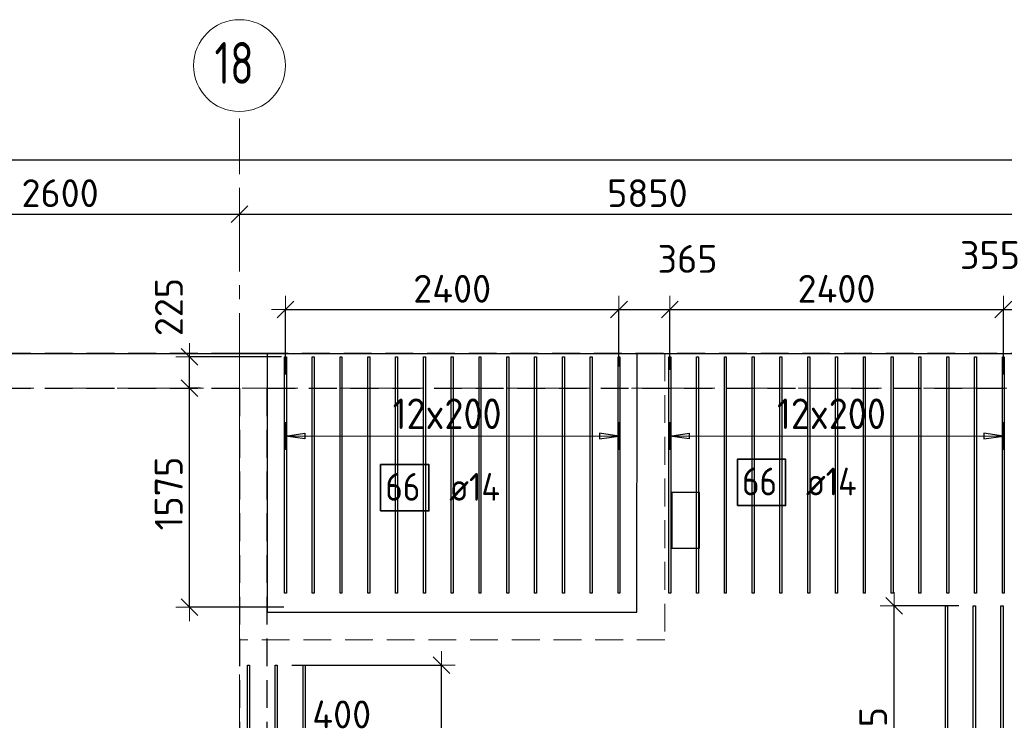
# Model space of a CAD drawing. Header units: metres. Extents: x -38 to 98, y -15 to 19.
# Tile 30 of 64: x 44 to 51, y 14 to 19. Entities that reach past the tile are written whole.
import ezdxf

# ---------------------------------------------------------------- set-up
doc = ezdxf.new("R2010")
doc.units = ezdxf.units.M
doc.header["$PDMODE"] = 65
for name, pattern in [('______11', [0.5, 0.4, -0.05, 0, -0.05]), ('______2', [0.27, 0.2, -0.07]), ('______5', [1.1, 0.8, -0.1, 0.1, -0.1])]:
    doc.linetypes.add(name, pattern=pattern)
for name, color, linetype, lineweight in [('XR$2$Осевая линия (1)', 7, '______5', 13), ('XR$2$Размерная линия (1)', 7, 'Continuous', 13), ('XR$3$Перекрытие (1)', 7, 'Continuous', 35), ('XR$3$Перекрытие (2)', 7, 'Continuous', 35), ('XR$3$Размерная линия (1)', 7, 'Continuous', 13), ('XR$5$Стена (1)', 7, 'Continuous', 35)]:
    doc.layers.add(name, color=color, linetype=linetype, lineweight=lineweight)
doc.layers.add('XR$3$Арм.стержн.Доп. Арм. верхн.зоны У', color=7, linetype='Continuous', lineweight=35, true_color=0x739641)
doc.styles.add('ISOCPEUR', font='txt')
doc.dimstyles.new('DIMSTYLE_3', dxfattribs={"dimtxt": 0.2, "dimasz": 0.2, "dimexe": 0, "dimexo": 0, "dimgap": 0.1, "dimtad": 2, "dimdec": 0, "dimlfac": 1000, "dimrnd": 5, "dimzin": 12, "dimdsep": 46, "dimtxsty": 'ISOCPEUR', "dimblk1": 'ALL_ML_STRICH', "dimblk2": 'ALL_ML_STRICH', "dimsah": 1, "dimcen": 0, "dimclrd": 7, "dimclre": 256, "dimclrt": 7, "dimadec": 0, "dimazin": 0, "dimtfac": 1, "dimtdec": 0, "dimtix": 1, "dimtmove": 2, "dimatfit": 3, "dimfxl": 0, "dimtzin": 0, "dimlwd": 0, "dimlwe": -3, "dimarcsym": 0})
doc.dimstyles.new('DIMSTYLE_7', dxfattribs={"dimtxt": 0.2, "dimasz": 0.2, "dimexe": 0, "dimexo": 0, "dimgap": 0.1, "dimtad": 2, "dimdec": 0, "dimlfac": 1000, "dimrnd": 5, "dimzin": 12, "dimdsep": 46, "dimtxsty": 'ISOCPEUR', "dimblk1": 'ALL_ML_STRICH', "dimblk2": 'ALL_ML_STRICH', "dimsah": 1, "dimcen": 0, "dimclrd": 7, "dimclre": 256, "dimclrt": 7, "dimadec": 0, "dimazin": 0, "dimtfac": 1, "dimtdec": 0, "dimtix": 1, "dimtmove": 2, "dimatfit": 3, "dimfxl": 0, "dimtvp": 1.2, "dimtzin": 0, "dimlwd": 0, "dimlwe": -3, "dimarcsym": 0})

# ---------------------------------------------------------------- blocks, each defined once
blk = doc.blocks.new('ALL_ML_STRICH')
at = {"color": 0, "linetype": 'ByBlock', "lineweight": -2}
for p, q in [((0, -0.5), (0, 0.5)), ((-1, 0), (0.5, 0)), ((-0.3, -0.3), (0.3, 0.3))]:
    blk.add_line(p, q, dxfattribs=at)
blk = doc.blocks.new('*D19')
at = {"layer": 'DEFPOINTS', "color": 7, "linetype": 'Continuous', "lineweight": 13, "transparency": 33554687}
for p in [(0.5, 18.0429), (0.5, 17.9468), (61.6, 17.1197)]:
    blk.add_point(p, dxfattribs=at)
at = {"layer": 'XR$2$Размерная линия (1)', "color": 9, "linetype": 'Continuous', "lineweight": -2, "true_color": 0xc7c7c7, "transparency": 33554687}
for p, q in [((0.5, 17.9668), (0.5, 18.0429)), ((61.6, 17.1397), (61.6, 18.0429))]:
    blk.add_line(p, q, dxfattribs=at)
at = {"layer": 'XR$2$Размерная линия (1)', "color": 7, "linetype": 'Continuous', "lineweight": -2, "transparency": 33554687}
blk.add_line((0.5, 18.0429), (61.6, 18.0429), dxfattribs=at)
at = {"layer": 'XR$2$Размерная линия (1)', "color": 7, "linetype": 'Continuous', "lineweight": 13, "transparency": 33554687, "xscale": 0.2, "yscale": 0.2, "zscale": 0.2, "rotation": 180}
blk.add_blockref('ALL_ML_STRICH', (0.5, 18.0429), dxfattribs=at)
at = {"layer": 'XR$2$Размерная линия (1)', "color": 7, "linetype": 'Continuous', "lineweight": 13, "transparency": 33554687, "xscale": 0.2, "yscale": 0.2, "zscale": 0.2}
blk.add_blockref('ALL_ML_STRICH', (61.6, 18.0429), dxfattribs=at)
at = {"layer": 'XR$2$Размерная линия (1)', "color": 7, "linetype": 'Continuous', "lineweight": 13, "transparency": 33554687, "insert": (31.1, 18.1929), "char_height": 0.2, "width": 1, "attachment_point": 5, "style": 'ISOCPEUR'}
blk.add_mtext('\\A1;{61100}', dxfattribs=at)
blk = doc.blocks.new('*D30')
at = {"layer": 'DEFPOINTS', "color": 7, "linetype": 'Continuous', "lineweight": 13, "transparency": 33554687}
for p in [(43.05, 17.6744), (43.05, 17.6528), (45.65, 17.6202)]:
    blk.add_point(p, dxfattribs=at)
at = {"layer": 'XR$2$Размерная линия (1)', "color": 9, "linetype": 'Continuous', "lineweight": -2, "true_color": 0xc7c7c7, "transparency": 33554687}
for p, q in [((43.05, 17.6544), (43.05, 17.6528)), ((45.65, 17.6402), (45.65, 17.6528))]:
    blk.add_line(p, q, dxfattribs=at)
at = {"layer": 'XR$2$Размерная линия (1)', "color": 7, "linetype": 'Continuous', "lineweight": -2, "transparency": 33554687}
blk.add_line((43.05, 17.6528), (45.65, 17.6528), dxfattribs=at)
at = {"layer": 'XR$2$Размерная линия (1)', "color": 7, "linetype": 'Continuous', "lineweight": 13, "transparency": 33554687, "xscale": 0.2, "yscale": 0.2, "zscale": 0.2, "rotation": 180}
blk.add_blockref('ALL_ML_STRICH', (43.05, 17.6528), dxfattribs=at)
at = {"layer": 'XR$2$Размерная линия (1)', "color": 7, "linetype": 'Continuous', "lineweight": 13, "transparency": 33554687, "xscale": 0.2, "yscale": 0.2, "zscale": 0.2}
blk.add_blockref('ALL_ML_STRICH', (45.65, 17.6528), dxfattribs=at)
at = {"layer": 'XR$2$Размерная линия (1)', "color": 7, "linetype": 'Continuous', "lineweight": 13, "transparency": 33554687, "insert": (44.36, 17.8028), "char_height": 0.2, "width": 0.8, "attachment_point": 5, "style": 'ISOCPEUR'}
blk.add_mtext('\\A1;{2600}', dxfattribs=at)
blk = doc.blocks.new('*D31')
at = {"layer": 'DEFPOINTS', "color": 7, "linetype": 'Continuous', "lineweight": 13, "transparency": 33554687}
for p in [(45.65, 17.6528), (45.65, 17.6202), (51.5, 17.3896)]:
    blk.add_point(p, dxfattribs=at)
at = {"layer": 'XR$2$Размерная линия (1)', "color": 9, "linetype": 'Continuous', "lineweight": -2, "true_color": 0xc7c7c7, "transparency": 33554687}
for p, q in [((45.65, 17.6402), (45.65, 17.6528)), ((51.5, 17.4096), (51.5, 17.6528))]:
    blk.add_line(p, q, dxfattribs=at)
at = {"layer": 'XR$2$Размерная линия (1)', "color": 7, "linetype": 'Continuous', "lineweight": -2, "transparency": 33554687}
blk.add_line((45.65, 17.6528), (51.5, 17.6528), dxfattribs=at)
at = {"layer": 'XR$2$Размерная линия (1)', "color": 7, "linetype": 'Continuous', "lineweight": 13, "transparency": 33554687, "xscale": 0.2, "yscale": 0.2, "zscale": 0.2, "rotation": 180}
blk.add_blockref('ALL_ML_STRICH', (45.65, 17.6528), dxfattribs=at)
at = {"layer": 'XR$2$Размерная линия (1)', "color": 7, "linetype": 'Continuous', "lineweight": 13, "transparency": 33554687, "xscale": 0.2, "yscale": 0.2, "zscale": 0.2}
blk.add_blockref('ALL_ML_STRICH', (51.5, 17.6528), dxfattribs=at)
at = {"layer": 'XR$2$Размерная линия (1)', "color": 7, "linetype": 'Continuous', "lineweight": 13, "transparency": 33554687, "insert": (48.585, 17.8028), "char_height": 0.2, "width": 0.8, "attachment_point": 5, "style": 'ISOCPEUR'}
blk.add_mtext('\\A1;{5850}', dxfattribs=at)
blk = doc.blocks.new('*D174')
at = {"layer": 'DEFPOINTS', "color": 7, "linetype": 'Continuous', "lineweight": 13, "transparency": 33554687}
for p in [(46.0074, 14.4088), (46.9827, 12.8), (47.103, 12.8)]:
    blk.add_point(p, dxfattribs=at)
at = {"layer": 'XR$3$Размерная линия (1)', "color": 9, "linetype": 'Continuous', "lineweight": -2, "true_color": 0xc7c7c7, "transparency": 33554687}
for p, q in [((46.0274, 14.4088), (47.103, 14.4088)), ((47.0027, 12.8), (47.103, 12.8))]:
    blk.add_line(p, q, dxfattribs=at)
at = {"layer": 'XR$3$Размерная линия (1)', "color": 7, "linetype": 'Continuous', "lineweight": -2, "transparency": 33554687}
blk.add_line((47.103, 12.8), (47.103, 14.4088), dxfattribs=at)
at = {"layer": 'XR$3$Размерная линия (1)', "color": 7, "linetype": 'Continuous', "lineweight": 13, "transparency": 33554687, "xscale": 0.2, "yscale": 0.2, "zscale": 0.2}
for p, rotation in [((47.103, 14.4088), 90), ((47.103, 12.8), 270)]:
    blk.add_blockref('ALL_ML_STRICH', p, dxfattribs=dict(at, rotation=rotation))
at = {"layer": 'XR$3$Размерная линия (1)', "color": 7, "linetype": 'Continuous', "lineweight": 13, "transparency": 33554687, "insert": (46.953, 13.6544), "char_height": 0.2, "width": 0.8, "attachment_point": 5, "rotation": 90, "style": 'ISOCPEUR'}
blk.add_mtext('\\A1;{1610}', dxfattribs=at)
blk = doc.blocks.new('*D197')
at = {"layer": 'DEFPOINTS', "color": 7, "linetype": 'Continuous', "lineweight": 13, "transparency": 33554687}
for p in [(50.8452, 14.8336), (50.3592, 12.8), (50.8329, 12.8)]:
    blk.add_point(p, dxfattribs=at)
at = {"layer": 'XR$3$Размерная линия (1)', "color": 9, "linetype": 'Continuous', "lineweight": -2, "true_color": 0xc7c7c7, "transparency": 33554687}
for p, q in [((50.8252, 14.8336), (50.3592, 14.8336)), ((50.8129, 12.8), (50.3592, 12.8))]:
    blk.add_line(p, q, dxfattribs=at)
at = {"layer": 'XR$3$Размерная линия (1)', "color": 7, "linetype": 'Continuous', "lineweight": -2, "transparency": 33554687}
blk.add_line((50.3592, 12.8), (50.3592, 14.8336), dxfattribs=at)
at = {"layer": 'XR$3$Размерная линия (1)', "color": 7, "linetype": 'Continuous', "lineweight": 13, "transparency": 33554687, "xscale": 0.2, "yscale": 0.2, "zscale": 0.2}
for p, rotation in [((50.3592, 14.8336), 90), ((50.3592, 12.8), 270)]:
    blk.add_blockref('ALL_ML_STRICH', p, dxfattribs=dict(at, rotation=rotation))
at = {"layer": 'XR$3$Размерная линия (1)', "color": 7, "linetype": 'Continuous', "lineweight": 13, "transparency": 33554687, "insert": (50.2092, 13.8268), "char_height": 0.2, "width": 0.8, "attachment_point": 5, "rotation": 90, "style": 'ISOCPEUR'}
blk.add_mtext('\\A1;{2035}', dxfattribs=at)
blk = doc.blocks.new('*D221')
at = {"layer": 'DEFPOINTS', "color": 7, "linetype": 'Continuous', "lineweight": 13, "transparency": 33554687}
for p in [(45.9805, 16.9651), (48.3805, 16.5349), (45.9805, 16.478)]:
    blk.add_point(p, dxfattribs=at)
at = {"layer": 'XR$3$Размерная линия (1)', "color": 9, "linetype": 'Continuous', "lineweight": -2, "true_color": 0xc7c7c7, "transparency": 33554687}
for p, q in [((45.9805, 16.498), (45.9805, 16.9651)), ((48.3805, 16.5549), (48.3805, 16.9651))]:
    blk.add_line(p, q, dxfattribs=at)
at = {"layer": 'XR$3$Размерная линия (1)', "color": 7, "linetype": 'Continuous', "lineweight": -2, "transparency": 33554687}
blk.add_line((45.9805, 16.9651), (48.3805, 16.9651), dxfattribs=at)
at = {"layer": 'XR$3$Размерная линия (1)', "color": 7, "linetype": 'Continuous', "lineweight": 13, "transparency": 33554687, "xscale": 0.2, "yscale": 0.2, "zscale": 0.2, "rotation": 180}
blk.add_blockref('ALL_ML_STRICH', (45.9805, 16.9651), dxfattribs=at)
at = {"layer": 'XR$3$Размерная линия (1)', "color": 7, "linetype": 'Continuous', "lineweight": 13, "transparency": 33554687, "xscale": 0.2, "yscale": 0.2, "zscale": 0.2}
blk.add_blockref('ALL_ML_STRICH', (48.3805, 16.9651), dxfattribs=at)
at = {"layer": 'XR$3$Размерная линия (1)', "color": 7, "linetype": 'Continuous', "lineweight": 13, "transparency": 33554687, "insert": (47.1805, 17.1151), "char_height": 0.2, "width": 0.8, "attachment_point": 5, "style": 'ISOCPEUR'}
blk.add_mtext('\\A1;{2400}', dxfattribs=at)
blk = doc.blocks.new('*D222')
at = {"layer": 'DEFPOINTS', "color": 7, "linetype": 'Continuous', "lineweight": 13, "transparency": 33554687}
for p in [(48.3805, 16.9651), (48.3805, 16.5349), (48.7455, 16.513)]:
    blk.add_point(p, dxfattribs=at)
at = {"layer": 'XR$3$Размерная линия (1)', "color": 9, "linetype": 'Continuous', "lineweight": -2, "true_color": 0xc7c7c7, "transparency": 33554687}
for p, q in [((48.3805, 16.5549), (48.3805, 16.9651)), ((48.7455, 16.533), (48.7455, 16.9651))]:
    blk.add_line(p, q, dxfattribs=at)
at = {"layer": 'XR$3$Размерная линия (1)', "color": 7, "linetype": 'Continuous', "lineweight": -2, "transparency": 33554687}
blk.add_line((48.3805, 16.9651), (48.7455, 16.9651), dxfattribs=at)
at = {"layer": 'XR$3$Размерная линия (1)', "color": 7, "linetype": 'Continuous', "lineweight": 13, "transparency": 33554687, "xscale": 0.2, "yscale": 0.2, "zscale": 0.2, "rotation": 180}
blk.add_blockref('ALL_ML_STRICH', (48.3805, 16.9651), dxfattribs=at)
at = {"layer": 'XR$3$Размерная линия (1)', "color": 7, "linetype": 'Continuous', "lineweight": 13, "transparency": 33554687, "xscale": 0.2, "yscale": 0.2, "zscale": 0.2}
blk.add_blockref('ALL_ML_STRICH', (48.7455, 16.9651), dxfattribs=at)
at = {"layer": 'XR$3$Размерная линия (1)', "color": 7, "linetype": 'Continuous', "lineweight": 13, "transparency": 33554687, "insert": (48.8735, 17.3298), "char_height": 0.2, "width": 0.6, "attachment_point": 5, "style": 'ISOCPEUR'}
blk.add_mtext('\\A1;{365}', dxfattribs=at)
blk = doc.blocks.new('*D223')
at = {"layer": 'DEFPOINTS', "color": 7, "linetype": 'Continuous', "lineweight": 13, "transparency": 33554687}
for p in [(48.7455, 16.9651), (48.7455, 16.513), (51.1455, 16.478)]:
    blk.add_point(p, dxfattribs=at)
at = {"layer": 'XR$3$Размерная линия (1)', "color": 9, "linetype": 'Continuous', "lineweight": -2, "true_color": 0xc7c7c7, "transparency": 33554687}
for p, q in [((48.7455, 16.533), (48.7455, 16.9651)), ((51.1455, 16.498), (51.1455, 16.9651))]:
    blk.add_line(p, q, dxfattribs=at)
at = {"layer": 'XR$3$Размерная линия (1)', "color": 7, "linetype": 'Continuous', "lineweight": -2, "transparency": 33554687}
blk.add_line((48.7455, 16.9651), (51.1455, 16.9651), dxfattribs=at)
at = {"layer": 'XR$3$Размерная линия (1)', "color": 7, "linetype": 'Continuous', "lineweight": 13, "transparency": 33554687, "xscale": 0.2, "yscale": 0.2, "zscale": 0.2, "rotation": 180}
blk.add_blockref('ALL_ML_STRICH', (48.7455, 16.9651), dxfattribs=at)
at = {"layer": 'XR$3$Размерная линия (1)', "color": 7, "linetype": 'Continuous', "lineweight": 13, "transparency": 33554687, "xscale": 0.2, "yscale": 0.2, "zscale": 0.2}
blk.add_blockref('ALL_ML_STRICH', (51.1455, 16.9651), dxfattribs=at)
at = {"layer": 'XR$3$Размерная линия (1)', "color": 7, "linetype": 'Continuous', "lineweight": 13, "transparency": 33554687, "insert": (49.9455, 17.1151), "char_height": 0.2, "width": 0.8, "attachment_point": 5, "style": 'ISOCPEUR'}
blk.add_mtext('\\A1;{2400}', dxfattribs=at)
blk = doc.blocks.new('*D224')
at = {"layer": 'DEFPOINTS', "color": 7, "linetype": 'Continuous', "lineweight": 13, "transparency": 33554687}
for p in [(51.1455, 16.9651), (51.5, 16.8478), (51.1455, 16.478)]:
    blk.add_point(p, dxfattribs=at)
at = {"layer": 'XR$3$Размерная линия (1)', "color": 9, "linetype": 'Continuous', "lineweight": -2, "true_color": 0xc7c7c7, "transparency": 33554687}
for p, q in [((51.1455, 16.498), (51.1455, 16.9651)), ((51.5, 16.8678), (51.5, 16.9651))]:
    blk.add_line(p, q, dxfattribs=at)
at = {"layer": 'XR$3$Размерная линия (1)', "color": 7, "linetype": 'Continuous', "lineweight": -2, "transparency": 33554687}
blk.add_line((51.1455, 16.9651), (51.5, 16.9651), dxfattribs=at)
at = {"layer": 'XR$3$Размерная линия (1)', "color": 7, "linetype": 'Continuous', "lineweight": 13, "transparency": 33554687, "xscale": 0.2, "yscale": 0.2, "zscale": 0.2, "rotation": 180}
blk.add_blockref('ALL_ML_STRICH', (51.1455, 16.9651), dxfattribs=at)
at = {"layer": 'XR$3$Размерная линия (1)', "color": 7, "linetype": 'Continuous', "lineweight": 13, "transparency": 33554687, "xscale": 0.2, "yscale": 0.2, "zscale": 0.2}
blk.add_blockref('ALL_ML_STRICH', (51.5, 16.9651), dxfattribs=at)
at = {"layer": 'XR$3$Размерная линия (1)', "color": 7, "linetype": 'Continuous', "lineweight": 13, "transparency": 33554687, "insert": (51.0494, 17.3577), "char_height": 0.2, "width": 0.6, "attachment_point": 5, "style": 'ISOCPEUR'}
blk.add_mtext('\\A1;{355}', dxfattribs=at)
blk = doc.blocks.new('*D233')
at = {"layer": 'DEFPOINTS', "color": 7, "linetype": 'Continuous', "lineweight": 13, "transparency": 33554687}
for p in [(45.7151, 13.972), (46.1151, 13.9556), (45.7151, 13.6727)]:
    blk.add_point(p, dxfattribs=at)
at = {"layer": 'XR$3$Размерная линия (1)', "color": 9, "linetype": 'Continuous', "lineweight": -2, "true_color": 0xc7c7c7, "transparency": 33554687}
for p, q in [((45.7151, 13.952), (45.7151, 13.6727)), ((46.1151, 13.9356), (46.1151, 13.6727))]:
    blk.add_line(p, q, dxfattribs=at)
at = {"layer": 'XR$3$Размерная линия (1)', "color": 7, "linetype": 'Continuous', "lineweight": -2, "transparency": 33554687}
blk.add_line((45.7151, 13.6727), (46.1151, 13.6727), dxfattribs=at)
at = {"layer": 'XR$3$Размерная линия (1)', "color": 7, "linetype": 'Continuous', "lineweight": 13, "transparency": 33554687, "xscale": 0.2, "yscale": 0.2, "zscale": 0.2, "rotation": 180}
blk.add_blockref('ALL_ML_STRICH', (45.7151, 13.6727), dxfattribs=at)
at = {"layer": 'XR$3$Размерная линия (1)', "color": 7, "linetype": 'Continuous', "lineweight": 13, "transparency": 33554687, "xscale": 0.2, "yscale": 0.2, "zscale": 0.2}
blk.add_blockref('ALL_ML_STRICH', (46.1151, 13.6727), dxfattribs=at)
at = {"layer": 'XR$3$Размерная линия (1)', "color": 7, "linetype": 'Continuous', "lineweight": 13, "transparency": 33554687, "insert": (46.3856, 14.0538), "char_height": 0.2, "width": 0.6, "attachment_point": 5, "style": 'ISOCPEUR'}
blk.add_mtext('\\A1;{400}', dxfattribs=at)
blk = doc.blocks.new('*D236')
at = {"layer": 'DEFPOINTS', "color": 7, "linetype": 'Continuous', "lineweight": 13, "transparency": 33554687}
for p in [(45.3896, 16.4), (45.2912, 14.825), (45.9895, 14.825)]:
    blk.add_point(p, dxfattribs=at)
at = {"layer": 'XR$3$Размерная линия (1)', "color": 9, "linetype": 'Continuous', "lineweight": -2, "true_color": 0xc7c7c7, "transparency": 33554687}
for p, q in [((45.3696, 16.4), (45.2912, 16.4)), ((45.9695, 14.825), (45.2912, 14.825))]:
    blk.add_line(p, q, dxfattribs=at)
at = {"layer": 'XR$3$Размерная линия (1)', "color": 7, "linetype": 'Continuous', "lineweight": -2, "transparency": 33554687}
blk.add_line((45.2912, 14.825), (45.2912, 16.4), dxfattribs=at)
at = {"layer": 'XR$3$Размерная линия (1)', "color": 7, "linetype": 'Continuous', "lineweight": 13, "transparency": 33554687, "xscale": 0.2, "yscale": 0.2, "zscale": 0.2}
for p, rotation in [((45.2912, 16.4), 90), ((45.2912, 14.825), 270)]:
    blk.add_blockref('ALL_ML_STRICH', p, dxfattribs=dict(at, rotation=rotation))
at = {"layer": 'XR$3$Размерная линия (1)', "color": 7, "linetype": 'Continuous', "lineweight": 13, "transparency": 33554687, "insert": (45.1412, 15.6425), "char_height": 0.2, "width": 0.8, "attachment_point": 5, "rotation": 90, "style": 'ISOCPEUR'}
blk.add_mtext('\\A1;{1575}', dxfattribs=at)
blk = doc.blocks.new('*D237')
at = {"layer": 'DEFPOINTS', "color": 7, "linetype": 'Continuous', "lineweight": 13, "transparency": 33554687}
for p in [(45.9715, 16.625), (45.2912, 16.4), (45.3896, 16.4)]:
    blk.add_point(p, dxfattribs=at)
at = {"layer": 'XR$3$Размерная линия (1)', "color": 9, "linetype": 'Continuous', "lineweight": -2, "true_color": 0xc7c7c7, "transparency": 33554687}
for p, q in [((45.9515, 16.625), (45.2912, 16.625)), ((45.3696, 16.4), (45.2912, 16.4))]:
    blk.add_line(p, q, dxfattribs=at)
at = {"layer": 'XR$3$Размерная линия (1)', "color": 7, "linetype": 'Continuous', "lineweight": -2, "transparency": 33554687}
blk.add_line((45.2912, 16.4), (45.2912, 16.625), dxfattribs=at)
at = {"layer": 'XR$3$Размерная линия (1)', "color": 7, "linetype": 'Continuous', "lineweight": 13, "transparency": 33554687, "xscale": 0.2, "yscale": 0.2, "zscale": 0.2}
for p, rotation in [((45.2912, 16.625), 90), ((45.2912, 16.4), 270)]:
    blk.add_blockref('ALL_ML_STRICH', p, dxfattribs=dict(at, rotation=rotation))
at = {"layer": 'XR$3$Размерная линия (1)', "color": 7, "linetype": 'Continuous', "lineweight": 13, "transparency": 33554687, "insert": (45.1427, 16.9835), "char_height": 0.2, "width": 0.6, "attachment_point": 5, "rotation": 90, "style": 'ISOCPEUR'}
blk.add_mtext('\\A1;{225}', dxfattribs=at)

msp = doc.modelspace()

# ---------------------------------------------------------------- linework, layer by layer
at = {"layer": 'XR$2$Осевая линия (1)', "color": 253, "linetype": '______11', "lineweight": 13, "true_color": 0xa0a0a0, "transparency": 33554687}
for p, q in [((45.65, 6.74), (45.65, 18.35)), ((-2.63, 16.4), (62.6, 16.4))]:
    msp.add_line(p, q, dxfattribs=at)
at = {"layer": 'XR$2$Осевая линия (1)', "color": 7, "linetype": 'Continuous', "lineweight": 13, "transparency": 33554687}
msp.add_circle((45.6504, 18.7201), 0.3304, dxfattribs=at)
at = {"layer": 'XR$3$Арм.стержн.Доп. Арм. верхн.зоны У', "color": 253, "linetype": 'Continuous', "lineweight": -3, "true_color": 0xa0a0a0, "transparency": 33554687}
for p, q in [((45.9805, 16.0562), (45.9805, 16.1562)), ((48.3805, 16.0562), (48.3805, 16.1562)), ((48.7455, 16.0562), (48.7455, 16.1562)), ((51.1455, 16.0562), (51.1455, 16.1562)), ((45.9805, 16.0562), (45.9805, 15.9562)), ((48.3805, 16.0562), (48.3805, 15.9562)), ((48.7455, 16.0562), (48.7455, 15.9562)), ((51.1455, 16.0562), (51.1455, 15.9562))]:
    msp.add_line(p, q, dxfattribs=at)
at = {"layer": 'XR$3$Арм.стержн.Доп. Арм. верхн.зоны У', "color": 7, "linetype": 'Continuous', "lineweight": 25, "transparency": 33554687}
for p, q in [((45.9805, 16.0562), (46.1205, 16.0762)), ((46.1205, 16.0362), (45.9805, 16.0562)), ((46.1205, 16.0762), (46.1205, 16.0362)), ((48.3805, 16.0562), (48.2405, 16.0762)), ((48.2405, 16.0762), (48.2405, 16.0362)), ((48.2405, 16.0362), (48.3805, 16.0562)), ((48.7455, 16.0562), (48.8855, 16.0762)), ((48.8855, 16.0362), (48.7455, 16.0562)), ((48.8855, 16.0762), (48.8855, 16.0362)), ((51.1455, 16.0562), (51.0055, 16.0762)), ((51.0055, 16.0762), (51.0055, 16.0362)), ((51.0055, 16.0362), (51.1455, 16.0562))]:
    msp.add_line(p, q, dxfattribs=at)
at = {"layer": 'XR$3$Арм.стержн.Доп. Арм. верхн.зоны У', "color": 7, "linetype": 'Continuous', "lineweight": 13, "transparency": 33554687}
for p, q in [((45.9805, 16.0562), (45.9805, 16.0562)), ((48.3805, 16.0562), (48.3805, 16.0562)), ((48.7455, 16.0562), (48.7455, 16.0562)), ((51.1455, 16.0562), (51.1455, 16.0562))]:
    msp.add_line(p, q, dxfattribs=at)
at = {"layer": 'XR$3$Арм.стержн.Доп. Арм. верхн.зоны У', "color": 7, "linetype": 'Continuous', "lineweight": 25, "transparency": 33554687}
for points in [[(45.9735, 14.925), (45.9735, 16.625), (45.9875, 16.625), (45.9875, 14.925), (45.9735, 14.925)], [(46.1735, 14.925), (46.1735, 16.625), (46.1875, 16.625), (46.1875, 14.925), (46.1735, 14.925)], [(46.3735, 14.925), (46.3735, 16.625), (46.3875, 16.625), (46.3875, 14.925), (46.3735, 14.925)], [(46.5735, 14.925), (46.5735, 16.625), (46.5875, 16.625), (46.5875, 14.925), (46.5735, 14.925)], [(46.7735, 14.925), (46.7735, 16.625), (46.7875, 16.625), (46.7875, 14.925), (46.7735, 14.925)], [(46.9735, 14.925), (46.9735, 16.625), (46.9875, 16.625), (46.9875, 14.925), (46.9735, 14.925)], [(47.1735, 14.925), (47.1735, 16.625), (47.1875, 16.625), (47.1875, 14.925), (47.1735, 14.925)], [(47.3735, 14.925), (47.3735, 16.625), (47.3875, 16.625), (47.3875, 14.925), (47.3735, 14.925)], [(47.5735, 14.925), (47.5735, 16.625), (47.5875, 16.625), (47.5875, 14.925), (47.5735, 14.925)], [(47.7735, 14.925), (47.7735, 16.625), (47.7875, 16.625), (47.7875, 14.925), (47.7735, 14.925)], [(47.9735, 14.925), (47.9735, 16.625), (47.9875, 16.625), (47.9875, 14.925), (47.9735, 14.925)], [(48.1735, 14.925), (48.1735, 16.625), (48.1875, 16.625), (48.1875, 14.925), (48.1735, 14.925)], [(48.3735, 14.925), (48.3735, 16.625), (48.3875, 16.625), (48.3875, 14.925), (48.3735, 14.925)], [(48.7385, 14.925), (48.7385, 16.625), (48.7525, 16.625), (48.7525, 14.925), (48.7385, 14.925)], [(48.9385, 14.925), (48.9385, 16.625), (48.9525, 16.625), (48.9525, 14.925), (48.9385, 14.925)], [(49.1385, 14.925), (49.1385, 16.625), (49.1525, 16.625), (49.1525, 14.925), (49.1385, 14.925)], [(49.3385, 14.925), (49.3385, 16.625), (49.3525, 16.625), (49.3525, 14.925), (49.3385, 14.925)], [(49.5385, 14.925), (49.5385, 16.625), (49.5525, 16.625), (49.5525, 14.925), (49.5385, 14.925)], [(49.7385, 14.925), (49.7385, 16.625), (49.7525, 16.625), (49.7525, 14.925), (49.7385, 14.925)], [(49.9385, 14.925), (49.9385, 16.625), (49.9525, 16.625), (49.9525, 14.925), (49.9385, 14.925)], [(50.1385, 14.925), (50.1385, 16.625), (50.1525, 16.625), (50.1525, 14.925), (50.1385, 14.925)], [(50.3385, 14.925), (50.3385, 16.625), (50.3525, 16.625), (50.3525, 14.925), (50.3385, 14.925)], [(50.5385, 14.925), (50.5385, 16.625), (50.5525, 16.625), (50.5525, 14.925), (50.5385, 14.925)], [(50.7385, 14.925), (50.7385, 16.625), (50.7525, 16.625), (50.7525, 14.925), (50.7385, 14.925)], [(50.9385, 14.925), (50.9385, 16.625), (50.9525, 16.625), (50.9525, 14.925), (50.9385, 14.925)], [(51.1385, 14.925), (51.1385, 16.625), (51.1525, 16.625), (51.1525, 14.925), (51.1385, 14.925)], [(50.7444, 14.8336), (50.7444, 10.9336), (50.7284, 10.9336), (50.7284, 14.8336), (50.7444, 14.8336)], [(50.9444, 14.8336), (50.9444, 10.9336), (50.9284, 10.9336), (50.9284, 14.8336), (50.9444, 14.8336)], [(51.1444, 14.8336), (51.1444, 10.9336), (51.1284, 10.9336), (51.1284, 14.8336), (51.1444, 14.8336)], [(45.7221, 14.4088), (45.7221, 9.7688), (45.7081, 9.7688), (45.7081, 14.4088), (45.7221, 14.4088)], [(45.9221, 14.4088), (45.9221, 9.7688), (45.9081, 9.7688), (45.9081, 14.4088), (45.9221, 14.4088)], [(46.1221, 14.4088), (46.1221, 9.7688), (46.1081, 9.7688), (46.1081, 14.4088), (46.1221, 14.4088)]]:
    msp.add_lwpolyline(points, dxfattribs=at)
at = {"layer": 'XR$3$Арм.стержн.Доп. Арм. верхн.зоны У', "color": 7, "linetype": 'Continuous', "lineweight": 13, "transparency": 33554687}
for points in [[(45.9805, 16.0562), (46.6025, 16.0562), (46.6025, 16.0562), (48.3805, 16.0562)], [(48.7455, 16.0562), (49.3675, 16.0562), (49.3675, 16.0562), (51.1455, 16.0562)]]:
    msp.add_lwpolyline(points, dxfattribs=at)
at = {"layer": 'XR$3$Арм.стержн.Доп. Арм. верхн.зоны У', "color": 7, "linetype": 'Continuous', "lineweight": 35, "transparency": 33554687}
for points in [[(49.2321, 15.5555), (49.5788, 15.5555), (49.5788, 15.8888), (49.2321, 15.8888), (49.2321, 15.5555)], [(46.6659, 15.5171), (47.0126, 15.5171), (47.0126, 15.8504), (46.6659, 15.8504), (46.6659, 15.5171)]]:
    msp.add_lwpolyline(points, dxfattribs=at)
at = {"layer": 'XR$3$Перекрытие (1)', "color": 7, "linetype": 'Continuous', "lineweight": 25, "transparency": 33554687}
for p, q in [((42.85, 16.65), (45.85, 16.65)), ((45.85, 16.65), (45.85, 14.79)), ((48.51, 14.79), (48.5105, 16.65)), ((48.5105, 16.65), (51.625, 16.65)), ((48.7605, 15.65), (48.7605, 15.25)), ((48.9605, 15.65), (48.7605, 15.65)), ((48.9605, 15.25), (48.9605, 15.65)), ((48.7605, 15.25), (48.9605, 15.25)), ((45.85, 14.79), (48.51, 14.79))]:
    msp.add_line(p, q, dxfattribs=at)
at = {"layer": 'XR$3$Перекрытие (2)', "color": 7, "linetype": '______2', "lineweight": 18, "transparency": 33554687}
for p, q in [((45.65, 14.5903), (45.65, 16.65)), ((48.7105, 16.65), (48.71, 14.5903)), ((48.71, 14.5903), (45.65, 14.5903))]:
    msp.add_line(p, q, dxfattribs=at)
at = {"layer": 'XR$3$Перекрытие (2)', "color": 7, "linetype": 'Continuous', "lineweight": 25, "transparency": 33554687}
msp.add_line((45.85, 16.65), (48.5105, 16.65), dxfattribs=at)
at = {"layer": 'XR$5$Стена (1)', "color": 253, "linetype": '______2', "lineweight": -3, "true_color": 0xa0a0a0, "transparency": 33554687}
for p, q in [((45.65, 16.65), (32.95, 16.65)), ((45.85, 16.65), (45.65, 16.65)), ((51.4, 16.65), (45.85, 16.65)), ((43.05, 16.4), (45.65, 16.4)), ((45.65, 16.4), (45.65, 10.8)), ((45.85, 9), (45.85, 16.4)), ((45.85, 16.4), (51.375, 16.4))]:
    msp.add_line(p, q, dxfattribs=at)

# ---------------------------------------------------------------- texts
at = {"layer": 'XR$2$Осевая линия (1)', "color": 7, "linetype": 'Continuous', "lineweight": 13, "transparency": 33554687, "insert": (45.4704, 18.5896), "char_height": 0.3, "width": 0.472281, "attachment_point": 7, "style": 'ISOCPEUR'}
msp.add_mtext('\\W0.75;18', dxfattribs=at)
at = {"layer": 'XR$3$Арм.стержн.Доп. Арм. верхн.зоны У', "color": 7, "linetype": 'Continuous', "lineweight": 13, "transparency": 33554687, "char_height": 0.22, "width": 0.979318, "attachment_point": 7, "style": 'ISOCPEUR'}
for insert in [(46.7515, 16.1062), (49.5165, 16.1062)]:
    msp.add_mtext('\\W0.91;12x200', dxfattribs=dict(at, insert=insert))
at = {"layer": 'XR$3$Арм.стержн.Доп. Арм. верхн.зоны У', "color": 7, "linetype": 'Continuous', "lineweight": 25, "transparency": 33554687, "char_height": 0.2, "attachment_point": 7, "style": 'ISOCPEUR'}
for s, insert, width in [('\\W0.87;66', (49.2655, 15.6288), 0.367208), ('\\W0.89; ø14 ', (49.6121, 15.6288), 0.769432), ('\\W0.87;66', (46.6992, 15.5904), 0.367208), ('\\W0.89; ø14 ', (47.0459, 15.5904), 0.769432)]:
    msp.add_mtext(s, dxfattribs=dict(at, insert=insert, width=width))

# ---------------------------------------------------------------- dimensions: what is measured, and where the dimension line sits
at = {"layer": 'XR$2$Размерная линия (1)', "color": 7, "linetype": 'Continuous', "lineweight": 13, "transparency": 33554687}
for base, p1, p2, picture, middle in [((61.6, 18.0429), (0.5, 17.9668), (61.6, 17.1397), '*D19', (31.1, 18.1929)), ((45.65, 17.6528), (43.05, 17.6544), (45.65, 17.6402), '*D30', (44.36, 17.8028)), ((51.5, 17.6528), (45.65, 17.6402), (51.5, 17.4096), '*D31', (48.585, 17.8028))]:
    dim = msp.add_linear_dim(base=base, p1=p1, p2=p2, dimstyle='DIMSTYLE_3', override={"dimpost": '<>', "dimclrd": 7, "dimclre": 9, "dimclrt": 7, "dimlwd": 0, "dimlwe": 65533}, dxfattribs=at)
    dim.commit()
    dim.dimension.update_dxf_attribs({"geometry": picture, "text_midpoint": middle, "dimtype": 160})
at = {"layer": 'XR$3$Размерная линия (1)', "color": 7, "linetype": 'Continuous', "lineweight": 13, "transparency": 33554687}
for base, p1, p2, dimstyle, picture, middle in [((48.7455, 16.9651), (48.3805, 16.5549), (48.7455, 16.533), 'DIMSTYLE_7', '*D222', (48.8735, 17.3298)), ((51.5, 16.965118), (51.145495, 16.498038), (51.5, 16.867755), 'DIMSTYLE_7', '*D224', (51.049352, 17.357696)), ((48.3805, 16.9651), (45.9805, 16.498), (48.3805, 16.5549), 'DIMSTYLE_3', '*D221', (47.1805, 17.1151)), ((51.1455, 16.9651), (48.7455, 16.533), (51.1455, 16.498), 'DIMSTYLE_3', '*D223', (49.9455, 17.1151)), ((46.1151, 13.6727), (45.7151, 13.952), (46.1151, 13.9356), 'DIMSTYLE_7', '*D233', (46.3856, 14.0538))]:
    dim = msp.add_linear_dim(base=base, p1=p1, p2=p2, dimstyle=dimstyle, override={"dimpost": '<>', "dimclrd": 7, "dimclre": 9, "dimclrt": 7, "dimlwd": 0, "dimlwe": 65533}, dxfattribs=at)
    dim.commit()
    dim.dimension.update_dxf_attribs({"geometry": picture, "text_midpoint": middle, "dimtype": 160})
for base, p1, p2, dimstyle, picture, middle in [((45.2912, 16.625), (45.3696, 16.4), (45.9515, 16.625), 'DIMSTYLE_7', '*D237', (45.1427, 16.9835)), ((45.2912, 16.4), (45.9695, 14.825), (45.3696, 16.4), 'DIMSTYLE_3', '*D236', (45.1412, 15.6425)), ((50.3592, 14.8336), (50.8129, 12.8), (50.8252, 14.8336), 'DIMSTYLE_3', '*D197', (50.2092, 13.8268)), ((47.103, 14.4088), (47.0027, 12.8), (46.0274, 14.4088), 'DIMSTYLE_3', '*D174', (46.953, 13.6544))]:
    dim = msp.add_linear_dim(base=base, p1=p1, p2=p2, angle=90, dimstyle=dimstyle, override={"dimpost": '<>', "dimclrd": 7, "dimclre": 9, "dimclrt": 7, "dimlwd": 0, "dimlwe": 65533}, dxfattribs=at)
    dim.commit()
    dim.dimension.update_dxf_attribs({"geometry": picture, "text_midpoint": middle, "dimtype": 160})

doc.saveas('drawing.dxf')
